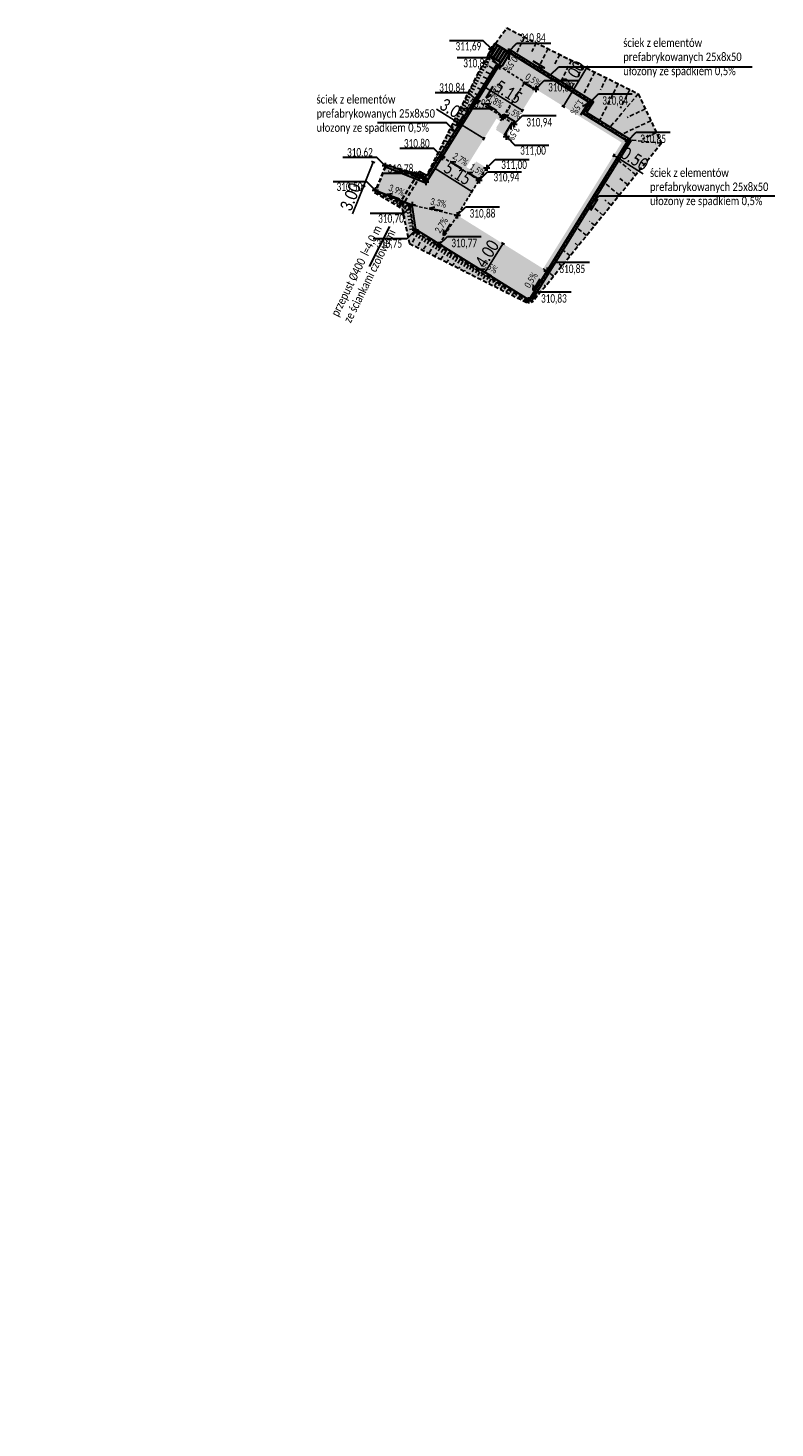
# Model space of a CAD drawing. Header units: metres. Extents: x 895653 to 4651324, y -577725 to 5338768.
# Tile 2 of 5: x 4651094 to 4651183, y 5338588 to 5338753. Entities that reach past the tile are written whole.
import ezdxf

# ---------------------------------------------------------------- set-up
doc = ezdxf.new("R2010")
doc.units = ezdxf.units.M
doc.linetypes.add('CONTINUA', pattern=[0, 0, 0])
doc.linetypes.add('DASHED', pattern=[0.75, 0.5, -0.25])
for name, color, linetype in [('!0013_GM_DR_SPDAKI', 7, 'Continuous'), ('!00_GM_DR_HATCH_CHODNIKI', 231, 'Continuous'), ('00_GM_DR_SPDAKI', 7, 'Continuous')]:
    doc.layers.add(name, color=color, linetype=linetype)
for name, color, linetype, lineweight in [('!0014_GM_DR_ODWOD', 152, 'Continuous', 35), ('!0016_GM_DR_WYMIARY', 7, 'Continuous', 30), ('!0018_GM_DR_WYSOKOŚCI', 7, 'Continuous', 30), ('!0021_GM_DR_SKARPY', 96, 'Continuous', 15), ('!0027_GM_DR_ZIELEŃ', 71, 'Continuous', 5), ('!009_GM_DR_OBRZEŻA', 7, 'Continuous', 15), ('D_wymiar', 101, 'Continuous', 30)]:
    doc.layers.add(name, color=color, linetype=linetype, lineweight=lineweight)
doc.layers.get('0').freeze()
doc.styles.add('DROGI_500', font='calibril.ttf', dxfattribs={"width": 0.8, "height": 1.5})
doc.styles.add('Drogowa_wymiary', font='calibril.ttf', dxfattribs={"width": 0.7, "height": 1.3})
doc.dimstyles.new('D_DROGI_500', dxfattribs={"dimtxt": 1.3, "dimasz": 0.02, "dimexe": 30, "dimexo": 100, "dimgap": 0.2, "dimtad": 1, "dimzin": 1, "dimdsep": 46, "dimtxsty": 'DROGI_500', "dimblk": 'znak1', "dimcen": 25, "dimse1": 1, "dimse2": 1, "dimclrd": 256, "dimclrt": 256, "dimazin": 0, "dimtfac": 1, "dimtmove": 0, "dimatfit": 3, "dimldrblk": 'DOT', "dimfxl": 1, "dimtzin": 1, "dimarcsym": 0})

# ---------------------------------------------------------------- blocks, each defined once
blk = doc.blocks.new('SPADEK STRZ')
at = {"layer": '00_GM_DR_SPDAKI', "lineweight": 30}
for q in [(0.65, 0.14), (1.53, -0.42)]:
    blk.add_line((0, 0), q, dxfattribs=at)
blk = doc.blocks.new('oznspad')
at = {"layer": '00_GM_DR_SPDAKI', "lineweight": 30}
for p, q in [((-0.37, 0), (0.37, 0)), ((0, 0), (1, 1)), ((0, 0.37), (0, -0.37)), ((1, 1), (5, 1))]:
    blk.add_line(p, q, dxfattribs=at)
blk = doc.blocks.new('znak1')
at = {"layer": 'D_wymiar', "color": 7, "const_width": 1, "flags": 128}
blk.add_lwpolyline([(3.5, 3.5), (-3.5, -3.5)], dxfattribs=at)
at = {"layer": 'D_wymiar', "color": 7, "flags": 128}
blk.add_lwpolyline([(0, -10), (0, 10)], dxfattribs=at)
blk = doc.blocks.new('*D20')
at = {"layer": '!009_GM_DR_OBRZEŻA', "lineweight": -2}
for p, q in [((914824.51, -577723.66), (914821.55, -577721.79)), ((914825.81, -577724.48), (914824.52, -577723.67))]:
    blk.add_line(p, q, dxfattribs=at)
at = {"layer": '!009_GM_DR_OBRZEŻA', "linetype": 'Continuous', "lineweight": -2, "xscale": 0.02, "yscale": 0.02, "zscale": 0.02}
for p, rotation in [((914824.51, -577723.66), 147.7270525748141), ((914825.82, -577724.49), 327.7270525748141)]:
    blk.add_blockref('znak1', p, dxfattribs=dict(at, rotation=rotation))
at = {"layer": '!009_GM_DR_OBRZEŻA', "linetype": 'Continuous', "insert": (914823.53, -577721.91), "char_height": 1.5, "attachment_point": 5, "rotation": 327.7271, "style": 'DROGI_500'}
blk.add_mtext('1.56', dxfattribs=at)
blk = doc.blocks.new('_Dot')
at = {"color": 0, "linetype": 'ByBlock', "lineweight": -2}
blk.add_line((-0.5, 0), (-1, 0), dxfattribs=at)
at = {"color": 0, "linetype": 'ByBlock', "flags": 128}
blk.add_lwpolyline([(-0.25, 0, 1), (0.25, 0, 1), (-0.25, 0)], format="xyb", dxfattribs=at)
blk = doc.blocks.new('*D21')
at = {"layer": '!009_GM_DR_OBRZEŻA', "lineweight": -2}
for p, q in [((895656.1, -569327.64), (895653.07, -569325.71)), ((895659.06, -569329.53), (895656.11, -569327.65))]:
    blk.add_line(p, q, dxfattribs=at)
at = {"layer": '!009_GM_DR_OBRZEŻA', "lineweight": -2, "xscale": 0.02, "yscale": 0.02, "zscale": 0.02}
for p, rotation in [((895656.1, -569327.64), 147.5577449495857), ((895659.08, -569329.54), 327.5577449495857)]:
    blk.add_blockref('znak1', p, dxfattribs=dict(at, rotation=rotation))
at = {"layer": '!009_GM_DR_OBRZEŻA', "insert": (895655.09, -569325.86), "char_height": 1.5, "attachment_point": 5, "rotation": 327.5577, "style": 'DROGI_500'}
blk.add_mtext('3.54', dxfattribs=at)
blk = doc.blocks.new('*D26')
at = {"layer": '!0016_GM_DR_WYMIARY', "linetype": 'CONTINUA', "lineweight": -2}
for p, q in [((4651158.58, 5338745.44), (4651160.43, 5338748.49)), ((4651157.55, 5338743.75), (4651158.57, 5338745.42))]:
    blk.add_line(p, q, dxfattribs=at)
at = {"layer": '!0016_GM_DR_WYMIARY', "linetype": 'CONTINUA', "lineweight": -2, "xscale": 0.02, "yscale": 0.02, "zscale": 0.02}
for p, rotation in [((4651158.58, 5338745.44), 58.64121456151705), ((4651157.54, 5338743.73), 238.641214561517)]:
    blk.add_blockref('znak1', p, dxfattribs=dict(at, rotation=rotation))
at = {"layer": '!0016_GM_DR_WYMIARY', "linetype": 'CONTINUA', "lineweight": 30, "insert": (4651158.69, 5338747.48), "char_height": 1.5, "attachment_point": 5, "rotation": 58.6412, "style": 'DROGI_500'}
blk.add_mtext('2.00', dxfattribs=at)
blk = doc.blocks.new('*D27')
at = {"layer": '!0016_GM_DR_WYMIARY', "linetype": 'CONTINUA', "lineweight": -2}
for p, q in [((4651163.49, 5338737.92), (4651163.88, 5338737.68)), ((4651163.9, 5338737.67), (4651166.97, 5338735.76))]:
    blk.add_line(p, q, dxfattribs=at)
at = {"layer": '!0016_GM_DR_WYMIARY', "linetype": 'CONTINUA', "lineweight": -2, "xscale": 0.02, "yscale": 0.02, "zscale": 0.02}
for p, rotation in [((4651163.48, 5338737.93), 148.1572254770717), ((4651163.9, 5338737.67), 328.1572254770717)]:
    blk.add_blockref('znak1', p, dxfattribs=dict(at, rotation=rotation))
at = {"layer": '!0016_GM_DR_WYMIARY', "linetype": 'CONTINUA', "lineweight": 30, "insert": (4651165.95, 5338737.53), "char_height": 1.5, "attachment_point": 5, "rotation": 328.1572, "style": 'DROGI_500'}
blk.add_mtext('0.50', dxfattribs=at)
blk = doc.blocks.new('*D28')
at = {"layer": '!0016_GM_DR_WYMIARY', "linetype": 'CONTINUA', "lineweight": -2}
for p, q in [((4651135.08, 5338737.12), (4651133.98, 5338734.37)), ((4651133.97, 5338734.35), (4651132.64, 5338731.03))]:
    blk.add_line(p, q, dxfattribs=at)
at = {"layer": '!0016_GM_DR_WYMIARY', "linetype": 'CONTINUA', "lineweight": -2, "xscale": 0.02, "yscale": 0.02, "zscale": 0.02}
for p, rotation in [((4651135.09, 5338737.14), 68.19814799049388), ((4651133.97, 5338734.35), 248.1981479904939)]:
    blk.add_blockref('znak1', p, dxfattribs=dict(at, rotation=rotation))
at = {"layer": '!0016_GM_DR_WYMIARY', "linetype": 'CONTINUA', "lineweight": 30, "insert": (4651132.41, 5338733.04), "char_height": 1.5, "attachment_point": 5, "rotation": 68.1981, "style": 'DROGI_500'}
blk.add_mtext('3.00', dxfattribs=at)
blk = doc.blocks.new('*D29')
at = {"layer": '!0016_GM_DR_WYMIARY', "linetype": 'CONTINUA', "lineweight": -2}
blk.add_line((4651150.4, 5338727.49), (4651148.31, 5338724.13), dxfattribs=at)
at = {"layer": '!0016_GM_DR_WYMIARY', "linetype": 'CONTINUA', "lineweight": -2, "xscale": 0.02, "yscale": 0.02, "zscale": 0.02}
for p, rotation in [((4651150.41, 5338727.51), 58.10136096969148), ((4651148.3, 5338724.12), 238.1013609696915)]:
    blk.add_blockref('znak1', p, dxfattribs=dict(at, rotation=rotation))
at = {"layer": '!0016_GM_DR_WYMIARY', "linetype": 'CONTINUA', "lineweight": 30, "insert": (4651148.53, 5338726.32), "char_height": 1.5, "attachment_point": 5, "rotation": 58.1014, "style": 'DROGI_500'}
blk.add_mtext('4.00', dxfattribs=at)
blk = doc.blocks.new('*D30')
at = {"layer": '!0016_GM_DR_WYMIARY', "linetype": 'Continuous', "lineweight": -2}
blk.add_line((4651152.7, 5338743.25), (4651148.36, 5338745.95), dxfattribs=at)
at = {"layer": '!0016_GM_DR_WYMIARY', "linetype": 'Continuous', "lineweight": -2, "xscale": 0.02, "yscale": 0.02, "zscale": 0.02}
for p, rotation in [((4651148.34, 5338745.96), 148.104454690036), ((4651152.71, 5338743.24), 328.1044546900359)]:
    blk.add_blockref('znak1', p, dxfattribs=dict(at, rotation=rotation))
at = {"layer": '!0016_GM_DR_WYMIARY', "linetype": 'Continuous', "lineweight": 30, "insert": (4651151.04, 5338745.42), "char_height": 1.5, "attachment_point": 5, "rotation": 328.1045, "style": 'DROGI_500'}
blk.add_mtext('5.15', dxfattribs=at)
blk = doc.blocks.new('*D31')
at = {"layer": '!0016_GM_DR_WYMIARY', "linetype": 'Continuous', "lineweight": -2}
for p, q in [((4651145.58, 5338741.52), (4651142.58, 5338743.38)), ((4651148.15, 5338739.92), (4651145.59, 5338741.51))]:
    blk.add_line(p, q, dxfattribs=at)
at = {"layer": '!0016_GM_DR_WYMIARY', "linetype": 'Continuous', "lineweight": -2, "xscale": 0.02, "yscale": 0.02, "zscale": 0.02}
for p, rotation in [((4651145.58, 5338741.52), 148.1044546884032), ((4651148.17, 5338739.91), 328.1044546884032)]:
    blk.add_blockref('znak1', p, dxfattribs=dict(at, rotation=rotation))
at = {"layer": '!0016_GM_DR_WYMIARY', "linetype": 'Continuous', "lineweight": 30, "insert": (4651144.58, 5338743.27), "char_height": 1.5, "attachment_point": 5, "rotation": 328.1045, "style": 'DROGI_500'}
blk.add_mtext('3.05', dxfattribs=at)
blk = doc.blocks.new('*D32')
at = {"layer": '!0016_GM_DR_WYMIARY', "linetype": 'Continuous', "lineweight": -2}
blk.add_line((4651146.74, 5338733.67), (4651142.4, 5338736.37), dxfattribs=at)
at = {"layer": '!0016_GM_DR_WYMIARY', "linetype": 'Continuous', "lineweight": -2, "xscale": 0.02, "yscale": 0.02, "zscale": 0.02}
for p, rotation in [((4651142.38, 5338736.38), 148.10445468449), ((4651146.75, 5338733.66), 328.10445468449)]:
    blk.add_blockref('znak1', p, dxfattribs=dict(at, rotation=rotation))
at = {"layer": '!0016_GM_DR_WYMIARY', "linetype": 'Continuous', "lineweight": 30, "insert": (4651145.07, 5338735.83), "char_height": 1.5, "attachment_point": 5, "rotation": 328.1045, "style": 'DROGI_500'}
blk.add_mtext('5.15', dxfattribs=at)
blk = doc.blocks.new('*U49')
at = {"layer": '!0014_GM_DR_ODWOD', "linetype": 'DASHED', "lineweight": 25, "ltscale": 0.2}
blk.add_line((0, 0), (0, -0.19), dxfattribs=at)
blk = doc.blocks.new('*U50')
at = {"layer": '!0016_GM_DR_WYMIARY', "color": 0, "linetype": 'ByBlock', "lineweight": -2, "transparency": 16777216}
for p, rotation in [((4651151.11, 5338750.41), 328.111828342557), ((4651151.54, 5338750.15), 328.111828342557), ((4651151.96, 5338749.89), 328.111828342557), ((4651152.39, 5338749.62), 328.111828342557), ((4651152.81, 5338749.36), 328.111828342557), ((4651153.24, 5338749.09), 328.111828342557), ((4651153.66, 5338748.83), 328.111828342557), ((4651154.09, 5338748.57), 328.111828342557), ((4651154.51, 5338748.3), 328.111828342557), ((4651154.94, 5338748.04), 328.111828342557), ((4651155.36, 5338747.77), 328.111828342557), ((4651155.78, 5338747.51), 328.111828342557), ((4651156.21, 5338747.25), 328.111828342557), ((4651156.63, 5338746.98), 328.111828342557), ((4651157.06, 5338746.72), 328.111828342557), ((4651157.48, 5338746.45), 328.111828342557), ((4651157.91, 5338746.19), 328.111828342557), ((4651158.33, 5338745.92), 328.111828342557), ((4651158.76, 5338745.66), 328.111828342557), ((4651159.18, 5338745.4), 328.111828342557), ((4651159.61, 5338745.13), 328.111828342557), ((4651160.03, 5338744.87), 328.111828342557), ((4651160.45, 5338744.6), 328.111828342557), ((4651160.6, 5338743.55), 237.6241780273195), ((4651160.87, 5338743.98), 237.6241780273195), ((4651160.88, 5338744.34), 328.111828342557), ((4651160.33, 5338743.13), 237.6241780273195), ((4651160.5, 5338742.81), 328.1153580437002), ((4651160.93, 5338742.54), 328.1153580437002), ((4651161.35, 5338742.28), 328.1153580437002), ((4651161.77, 5338742.02), 328.1153580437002), ((4651162.2, 5338741.75), 328.1153580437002), ((4651162.62, 5338741.49), 328.1153580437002), ((4651163.05, 5338741.22), 328.1153580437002), ((4651163.47, 5338740.96), 328.1153580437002), ((4651163.9, 5338740.7), 328.1153580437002), ((4651164.32, 5338740.43), 328.1153580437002), ((4651164.75, 5338740.17), 328.1153580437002), ((4651165.17, 5338739.9), 328.1153580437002)]:
    blk.add_blockref('*U49', p, dxfattribs=dict(at, rotation=rotation))
blk = doc.blocks.new('*U51')
at = {"layer": '!0014_GM_DR_ODWOD', "linetype": 'DASHED', "lineweight": 25, "ltscale": 0.2}
blk.add_line((0, 0), (0, 0.19), dxfattribs=at)
blk = doc.blocks.new('*U52')
at = {"layer": '!0016_GM_DR_WYMIARY', "color": 0, "linetype": 'ByBlock', "lineweight": -2, "transparency": 16777216, "rotation": 238.104454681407}
for p in [(4651149.67, 5338748.63), (4651148.62, 5338746.93), (4651148.88, 5338747.35), (4651149.14, 5338747.78), (4651149.41, 5338748.2), (4651147.82, 5338745.66), (4651148.09, 5338746.08), (4651148.35, 5338746.51), (4651146.77, 5338743.96), (4651147.03, 5338744.38), (4651147.3, 5338744.81), (4651147.56, 5338745.23), (4651145.71, 5338742.26), (4651145.97, 5338742.68), (4651146.24, 5338743.11), (4651146.5, 5338743.53), (4651144.65, 5338740.56), (4651144.92, 5338740.99), (4651145.18, 5338741.41), (4651145.45, 5338741.84), (4651143.6, 5338738.86), (4651143.86, 5338739.29), (4651144.12, 5338739.71), (4651144.39, 5338740.14), (4651142.54, 5338737.17), (4651142.8, 5338737.59), (4651143.07, 5338738.02), (4651143.33, 5338738.44), (4651141.75, 5338735.89), (4651142.01, 5338736.32), (4651142.28, 5338736.74)]:
    blk.add_blockref('*U51', p, dxfattribs=at)
blk = doc.blocks.new('*U53')
at = {"layer": '!0014_GM_DR_ODWOD', "linetype": 'DASHED', "lineweight": 25, "ltscale": 0.2}
blk.add_line((0, 0), (0, 0.19), dxfattribs=at)
blk = doc.blocks.new('*U54')
at = {"layer": '!0016_GM_DR_WYMIARY', "color": 0, "linetype": 'ByBlock', "lineweight": -2, "transparency": 16777216, "rotation": 238.1572254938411}
for p in [(4651164.7, 5338738.79), (4651164.97, 5338739.22), (4651165.23, 5338739.64), (4651163.65, 5338737.09), (4651163.91, 5338737.52), (4651164.18, 5338737.94), (4651164.44, 5338738.37), (4651162.59, 5338735.39), (4651162.86, 5338735.82), (4651163.12, 5338736.24), (4651163.39, 5338736.67), (4651161.54, 5338733.7), (4651161.8, 5338734.12), (4651162.07, 5338734.54), (4651162.33, 5338734.97), (4651160.75, 5338732.42), (4651161.01, 5338732.85), (4651161.27, 5338733.27), (4651159.69, 5338730.72), (4651159.96, 5338731.15), (4651160.22, 5338731.57), (4651160.48, 5338732), (4651158.64, 5338729.02), (4651158.9, 5338729.45), (4651159.16, 5338729.87), (4651159.43, 5338730.3), (4651157.58, 5338727.32), (4651157.85, 5338727.75), (4651158.11, 5338728.17), (4651158.37, 5338728.6), (4651156.53, 5338725.63), (4651156.79, 5338726.05), (4651157.05, 5338726.47), (4651157.32, 5338726.9), (4651155.47, 5338723.93), (4651155.74, 5338724.35), (4651156, 5338724.78), (4651156.26, 5338725.2), (4651154.42, 5338722.23), (4651154.68, 5338722.65), (4651154.94, 5338723.08), (4651155.21, 5338723.5), (4651153.62, 5338720.95), (4651153.89, 5338721.38), (4651154.15, 5338721.8)]:
    blk.add_blockref('*U53', p, dxfattribs=at)

msp = doc.modelspace()

# ---------------------------------------------------------------- hatches: boundary and pattern name
at = {"layer": '!0027_GM_DR_ZIELEŃ', "linetype": 'DASHED', "lineweight": 30, "transparency": 33554528}
h = msp.add_hatch(color=73, dxfattribs=at)
h.dxf.hatch_style = 1
h.paths.add_polyline_path([(4651149.513, 5338751.153), (4651150.998, 5338750.228), (4651151.131, 5338750.44), (4651161.078, 5338744.251), (4651160.275, 5338742.984), (4651165.535, 5338739.713), (4651153.7, 5338720.657), (4651153.861, 5338720.557), (4651169.11, 5338739.362), (4651166.378, 5338745.199), (4651150.858, 5338752.976)])
h = msp.add_hatch(color=73, dxfattribs=at)
h.dxf.hatch_style = 1
h.paths.add_polyline_path([(4651144.75, 5338740.774), (4651144.254, 5338741.269), (4651147.51, 5338747.756), (4651148.657, 5338749.777), (4651150.086, 5338748.887), (4651149.854, 5338748.514), (4651149.834, 5338748.527), (4651149.834, 5338748.528), (4651149.647, 5338748.644), (4651149.61, 5338748.584)])
h.paths.add_polyline_path([(4651141.429, 5338735.64), (4651141.52, 5338735.584), (4651144.745, 5338740.766), (4651144.254, 5338741.269)])
h = msp.add_hatch(color=73, dxfattribs=at)
h.dxf.hatch_style = 1
h.paths.add_polyline_path([(4651136.573, 5338736.823), (4651139.946, 5338735.888), (4651140.3, 5338735.693), (4651140.123, 5338735.403)])
h.paths.add_polyline_path([(4651140.5, 5338735.252), (4651140.645, 5338735.49), (4651140.65, 5338735.499), (4651140.996, 5338735.308), (4651141.069, 5338735.44), (4651141.557, 5338735.17), (4651141.387, 5338734.897)])
h.paths.add_polyline_path([(4651140.123, 5338735.403), (4651140.3, 5338735.693), (4651140.65, 5338735.499), (4651140.645, 5338735.49), (4651140.5, 5338735.252)])
h = msp.add_hatch(color=73, dxfattribs=at)
h.dxf.hatch_style = 1
h.paths.add_polyline_path([(4651135.265, 5338733.555), (4651138.638, 5338732.206), (4651138.562, 5338732.083), (4651137.841, 5338732.481), (4651137.769, 5338732.35), (4651138.819, 5338731.77), (4651138.892, 5338731.901), (4651138.562, 5338732.083), (4651138.638, 5338732.206), (4651139.459, 5338731.877), (4651139.886, 5338729.045), (4651153.343, 5338720.67), (4651153.285, 5338720.53), (4651139.363, 5338727.534), (4651138.498, 5338731.682), (4651135.265, 5338733.555)])
h.paths.add_polyline_path([(4651137.769, 5338732.35), (4651137.841, 5338732.481), (4651138.892, 5338731.901), (4651138.819, 5338731.77)], flags=16)
h = msp.add_hatch(color=74, dxfattribs=at)
h.dxf.hatch_style = 1
h.paths.add_polyline_path([(4651138.743, 5338732.379), (4651139.64, 5338732.02), (4651140.07, 5338729.166), (4651153.448, 5338720.84), (4651153.343, 5338720.67), (4651139.886, 5338729.045), (4651139.459, 5338731.877), (4651138.638, 5338732.206)])
h.paths.add_polyline_path([(4651138.261, 5338732.356), (4651138.638, 5338732.206), (4651138.743, 5338732.379), (4651138.367, 5338732.529)])
at = {"layer": '!00_GM_DR_HATCH_CHODNIKI', "linetype": 'DASHED', "lineweight": 30, "transparency": 33554528}
h = msp.add_hatch(color=256, dxfattribs=at)
h.dxf.hatch_style = 1
h.paths.add_polyline_path([(4651149.877, 5338749.089), (4651150.123, 5338748.935), (4651150.916, 5338750.209), (4651150.67, 5338750.362), (4651149.877, 5338749.089)])
h.paths.add_polyline_path([(4651148.986, 5338749.643), (4651149.232, 5338749.49), (4651149.232, 5338749.49), (4651150.024, 5338750.764), (4651149.778, 5338750.917), (4651148.986, 5338749.643)])
h.paths.add_polyline_path([(4651148.688, 5338749.828), (4651148.935, 5338749.675), (4651148.935, 5338749.675), (4651149.727, 5338750.948), (4651149.481, 5338751.102)])
h.paths.add_polyline_path([(4651149.283, 5338749.458), (4651149.529, 5338749.305), (4651150.321, 5338750.579), (4651150.075, 5338750.732), (4651149.283, 5338749.458)])
h.paths.add_polyline_path([(4651149.58, 5338749.273), (4651149.826, 5338749.12), (4651150.619, 5338750.394), (4651150.372, 5338750.547), (4651149.58, 5338749.274)])
h = msp.add_hatch(color=256, dxfattribs=at)
h.dxf.hatch_style = 1
h.paths.add_polyline_path([(4651135.413, 5338733.775), (4651139.694, 5338732.063), (4651140.125, 5338729.203), (4651153.48, 5338720.89), (4651156.801, 5338726.238), (4651165.108, 5338739.613), (4651159.846, 5338742.886), (4651160.649, 5338744.153), (4651150.967, 5338750.177), (4651141.304, 5338734.65), (4651136.532, 5338736.559)])
h.paths.add_polyline_path([(4651154.279, 5338745.755), (4651150.811, 5338740.181), (4651149.571, 5338740.953), (4651149.687, 5338741.139), (4651149.602, 5338741.192), (4651150.104, 5338741.999), (4651149.646, 5338742.284), (4651146.085, 5338736.561), (4651146.544, 5338736.276), (4651147.046, 5338737.083), (4651147.131, 5338737.03), (4651147.247, 5338737.217), (4651148.487, 5338736.445), (4651145.016, 5338730.868), (4651150.41, 5338727.512), (4651155.154, 5338724.56), (4651157.789, 5338728.776), (4651164.42, 5338739.452), (4651158.947, 5338742.857), (4651154.282, 5338745.76)], flags=16)

# ---------------------------------------------------------------- linework, layer by layer
at = {"layer": '!0013_GM_DR_SPDAKI', "color": 5, "linetype": 'DASHED', "ltscale": 0.8}
for p, q in [((4651154.282, 5338745.76), (4651149.999, 5338748.465)), ((4651150.104, 5338741.999), (4651152.993, 5338746.573)), ((4651151.707, 5338741.626), (4651147.398, 5338744.347)), ((4651147.583, 5338735.005), (4651143.233, 5338737.752)), ((4651148.474, 5338736.453), (4651142.852, 5338727.372)), ((4651145.016, 5338730.868), (4651139.694, 5338732.063))]:
    msp.add_line(p, q, dxfattribs=at)
at = {"layer": '!0014_GM_DR_ODWOD', "linetype": 'DASHED', "lineweight": 25, "ltscale": 0.2}
for p, q in [((4651149.673, 5338748.628), (4651141.53, 5338735.544)), ((4651149.834, 5338748.528), (4651141.546, 5338735.21)), ((4651140.394, 5338735.846), (4651141.546, 5338735.21)), ((4651140.498, 5338736.006), (4651141.397, 5338735.509)), ((4651140.934, 5338735.765), (4651140.828, 5338735.572)), ((4651141.372, 5338735.523), (4651141.266, 5338735.331))]:
    msp.add_line(p, q, dxfattribs=at)
at = {"layer": '!0014_GM_DR_ODWOD', "lineweight": 30}
for p, q in [((4651155.985, 5338747.409), (4651156.985, 5338748.409)), ((4651156.985, 5338748.409), (4651179.809, 5338748.409)), ((4651143.741, 5338741.782), (4651135.595, 5338741.782)), ((4651144.741, 5338740.782), (4651143.741, 5338741.782)), ((4651160.752, 5338732.145), (4651161.752, 5338733.145)), ((4651161.752, 5338733.145), (4651182.518, 5338733.145)), ((4651137.014, 5338729.545), (4651134.599, 5338724.799))]:
    msp.add_line(p, q, dxfattribs=at)
at = {"layer": '!0014_GM_DR_ODWOD', "linetype": 'DASHED', "lineweight": 30}
for p, q in [((4651140.304, 5338735.699), (4651138.212, 5338732.276)), ((4651140.645, 5338735.49), (4651138.562, 5338732.083)), ((4651140.65, 5338735.5), (4651140.3, 5338735.693)), ((4651138.716, 5338731.998), (4651138.366, 5338732.191))]:
    msp.add_line(p, q, dxfattribs=at)
at = {"layer": '!0014_GM_DR_ODWOD', "linetype": 'CONTINUA', "lineweight": 30}
for p, q in [((4651140.378, 5338735.821), (4651140.509, 5338736.034)), ((4651140.707, 5338735.639), (4651141.557, 5338735.17))]:
    msp.add_line(p, q, dxfattribs=at)
at = {"layer": '!0014_GM_DR_ODWOD', "linetype": 'DASHED', "lineweight": 25, "ltscale": 0.2}
for points in [[(4651165.232, 5338739.642), (4651159.971, 5338742.915), (4651160.774, 5338744.182), (4651151.014, 5338750.254)], [(4651165.519, 5338739.687), (4651160.234, 5338742.975), (4651161.037, 5338744.242), (4651151.115, 5338750.415)], [(4651165.232, 5338739.642), (4651153.513, 5338720.773)], [(4651165.509, 5338739.728), (4651153.674, 5338720.672)]]:
    msp.add_lwpolyline(points, dxfattribs=at)
at = {"layer": '!0014_GM_DR_ODWOD', "lineweight": 30}
for points in [[(4651165.535, 5338739.713), (4651160.275, 5338742.984), (4651161.078, 5338744.251), (4651151.131, 5338750.44)], [(4651149.647, 5338748.644), (4651141.47, 5338735.504), (4651140.509, 5338736.034)], [(4651165.535, 5338739.713), (4651153.7, 5338720.657)]]:
    msp.add_lwpolyline(points, dxfattribs=at)
at = {"layer": '!0014_GM_DR_ODWOD', "linetype": 'DASHED', "lineweight": 30, "ltscale": 0.2}
for points in [[(4651139.946, 5338735.888), (4651140.996, 5338735.308), (4651141.069, 5338735.44), (4651140.018, 5338736.02)], [(4651137.769, 5338732.35), (4651138.819, 5338731.77), (4651138.892, 5338731.901), (4651137.841, 5338732.481)]]:
    msp.add_lwpolyline(points, close=True, dxfattribs=at)
at = {"layer": '!0016_GM_DR_WYMIARY', "linetype": 'CONTINUA', "lineweight": 25}
for p, q in [((4651149.462, 5338751.184), (4651148.606, 5338749.809)), ((4651149.727, 5338750.948), (4651148.935, 5338749.675)), ((4651150.024, 5338750.764), (4651149.232, 5338749.49)), ((4651150.321, 5338750.579), (4651149.529, 5338749.305)), ((4651150.619, 5338750.394), (4651149.826, 5338749.12)), ((4651150.916, 5338750.209), (4651150.123, 5338748.935)), ((4651150.092, 5338748.884), (4651141.247, 5338734.673))]:
    msp.add_line(p, q, dxfattribs=at)
at = {"layer": '!0016_GM_DR_WYMIARY', "linetype": 'CONTINUA', "lineweight": 30}
for p, q in [((4651149.513, 5338751.153), (4651148.657, 5338749.777)), ((4651149.778, 5338750.917), (4651148.986, 5338749.643)), ((4651150.075, 5338750.732), (4651149.283, 5338749.458)), ((4651150.372, 5338750.547), (4651149.58, 5338749.274)), ((4651150.67, 5338750.362), (4651149.877, 5338749.089)), ((4651150.174, 5338748.904), (4651141.304, 5338734.65)), ((4651150.967, 5338750.177), (4651150.174, 5338748.904))]:
    msp.add_line(p, q, dxfattribs=at)
at = {"layer": '!0016_GM_DR_WYMIARY', "linetype": 'CONTINUA', "lineweight": 25}
for points in [[(4651150.998, 5338750.228), (4651149.462, 5338751.184)], [(4651165.19, 5338739.632), (4651159.929, 5338742.905), (4651160.732, 5338744.172), (4651150.998, 5338750.228)], [(4651150.143, 5338748.853), (4651148.606, 5338749.809)], [(4651165.19, 5338739.632), (4651153.499, 5338720.808)], [(4651141.336, 5338734.702), (4651136.498, 5338736.637)], [(4651153.448, 5338720.84), (4651140.07, 5338729.166), (4651139.64, 5338732.02), (4651135.339, 5338733.74)]]:
    msp.add_lwpolyline(points, dxfattribs=at)
at = {"layer": '!0021_GM_DR_SKARPY', "linetype": 'DASHED', "lineweight": 25}
for p, q in [((4651152.969, 5338751.918), (4651152.012, 5338750.01)), ((4651154.348, 5338751.227), (4651153.837, 5338750.209)), ((4651155.726, 5338750.536), (4651154.642, 5338748.373)), ((4651148.116, 5338748.824), (4651149.243, 5338748.184)), ((4651148.296, 5338749.142), (4651148.866, 5338748.818)), ((4651148.476, 5338749.459), (4651149.929, 5338748.635)), ((4651157.105, 5338749.846), (4651156.531, 5338748.7)), ((4651158.484, 5338749.155), (4651157.273, 5338746.737)), ((4651147.241, 5338747.221), (4651147.776, 5338746.952)), ((4651147.405, 5338747.547), (4651148.504, 5338746.996)), ((4651147.575, 5338747.871), (4651148.119, 5338747.562)), ((4651147.755, 5338748.188), (4651148.857, 5338747.563)), ((4651147.935, 5338748.506), (4651148.493, 5338748.19)), ((4651159.863, 5338748.464), (4651159.225, 5338747.191)), ((4651161.242, 5338747.773), (4651159.903, 5338745.1)), ((4651162.621, 5338747.082), (4651161.922, 5338745.688)), ((4651146.258, 5338745.261), (4651146.702, 5338745.038)), ((4651146.422, 5338745.588), (4651147.341, 5338745.127)), ((4651146.585, 5338745.915), (4651147.06, 5338745.676)), ((4651146.749, 5338746.241), (4651147.728, 5338745.75)), ((4651146.913, 5338746.568), (4651147.418, 5338746.314)), ((4651147.077, 5338746.894), (4651148.116, 5338746.373)), ((4651164, 5338746.391), (4651161.858, 5338742.117)), ((4651165.379, 5338745.7), (4651164.276, 5338743.5)), ((4651145.438, 5338743.629), (4651146.178, 5338743.258)), ((4651145.602, 5338743.955), (4651145.987, 5338743.762)), ((4651145.766, 5338744.282), (4651146.565, 5338743.881)), ((4651145.93, 5338744.608), (4651146.345, 5338744.4)), ((4651146.094, 5338744.935), (4651146.953, 5338744.504)), ((4651166.378, 5338745.199), (4651163.116, 5338741.335)), ((4651144.619, 5338741.996), (4651144.914, 5338741.848)), ((4651144.783, 5338742.323), (4651145.402, 5338742.012)), ((4651144.947, 5338742.649), (4651145.271, 5338742.486)), ((4651145.111, 5338742.976), (4651145.79, 5338742.635)), ((4651145.274, 5338743.302), (4651145.629, 5338743.124)), ((4651167.866, 5338742.021), (4651164.526, 5338740.458)), ((4651167.212, 5338743.418), (4651165.088, 5338742.424)), ((4651143.799, 5338740.363), (4651144.239, 5338740.143)), ((4651143.963, 5338740.69), (4651144.198, 5338740.572)), ((4651144.127, 5338741.016), (4651144.627, 5338740.766)), ((4651144.291, 5338741.343), (4651144.556, 5338741.21)), ((4651144.455, 5338741.67), (4651145.015, 5338741.389)), ((4651168.52, 5338740.624), (4651166.898, 5338739.865)), ((4651142.98, 5338738.731), (4651143.125, 5338738.658)), ((4651143.144, 5338739.057), (4651143.464, 5338738.897)), ((4651143.308, 5338739.384), (4651143.483, 5338739.296)), ((4651143.472, 5338739.71), (4651143.851, 5338739.52)), ((4651143.636, 5338740.037), (4651143.84, 5338739.934)), ((4651169.11, 5338739.362), (4651165.672, 5338739.745)), ((4651142.161, 5338737.098), (4651142.301, 5338737.028)), ((4651142.325, 5338737.425), (4651142.409, 5338737.382)), ((4651142.488, 5338737.751), (4651142.688, 5338737.651)), ((4651142.652, 5338738.078), (4651142.767, 5338738.02)), ((4651142.816, 5338738.404), (4651143.076, 5338738.274)), ((4651166.102, 5338735.653), (4651164.126, 5338737.255)), ((4651167.074, 5338736.851), (4651166.01, 5338737.713)), ((4651136.594, 5338736.814), (4651136.594, 5338736.815)), ((4651136.698, 5338736.773), (4651136.703, 5338736.787)), ((4651136.802, 5338736.731), (4651136.807, 5338736.744)), ((4651136.906, 5338736.689), (4651136.921, 5338736.726)), ((4651137.011, 5338736.648), (4651137.02, 5338736.672)), ((4651137.115, 5338736.606), (4651137.139, 5338736.666)), ((4651137.219, 5338736.564), (4651137.233, 5338736.6)), ((4651137.323, 5338736.523), (4651137.356, 5338736.606)), ((4651137.427, 5338736.481), (4651137.446, 5338736.528)), ((4651137.532, 5338736.439), (4651137.574, 5338736.545)), ((4651137.636, 5338736.398), (4651137.659, 5338736.456)), ((4651137.74, 5338736.356), (4651137.792, 5338736.485)), ((4651137.844, 5338736.314), (4651137.872, 5338736.385)), ((4651137.948, 5338736.272), (4651138.009, 5338736.425)), ((4651138.052, 5338736.231), (4651138.085, 5338736.313)), ((4651138.157, 5338736.189), (4651138.227, 5338736.365)), ((4651138.261, 5338736.147), (4651138.298, 5338736.241)), ((4651138.365, 5338736.106), (4651138.444, 5338736.304)), ((4651138.469, 5338736.064), (4651138.511, 5338736.169)), ((4651138.573, 5338736.022), (4651138.662, 5338736.244)), ((4651138.678, 5338735.981), (4651138.724, 5338736.097)), ((4651138.782, 5338735.939), (4651138.88, 5338736.184)), ((4651138.886, 5338735.897), (4651138.937, 5338736.025)), ((4651138.99, 5338735.856), (4651139.097, 5338736.123)), ((4651139.094, 5338735.814), (4651139.15, 5338735.954)), ((4651139.199, 5338735.772), (4651139.315, 5338736.063)), ((4651139.303, 5338735.731), (4651139.363, 5338735.882)), ((4651139.407, 5338735.689), (4651139.533, 5338736.003)), ((4651139.511, 5338735.647), (4651139.576, 5338735.81)), ((4651139.615, 5338735.606), (4651139.75, 5338735.943)), ((4651139.72, 5338735.564), (4651139.789, 5338735.738)), ((4651139.824, 5338735.522), (4651139.966, 5338735.877)), ((4651139.928, 5338735.481), (4651139.996, 5338735.652)), ((4651140.032, 5338735.439), (4651140.164, 5338735.768)), ((4651140.136, 5338735.397), (4651140.2, 5338735.555)), ((4651140.241, 5338735.356), (4651140.362, 5338735.659)), ((4651140.345, 5338735.314), (4651140.403, 5338735.459)), ((4651140.449, 5338735.272), (4651140.56, 5338735.549)), ((4651140.553, 5338735.231), (4651140.606, 5338735.363)), ((4651140.657, 5338735.189), (4651140.758, 5338735.44)), ((4651140.866, 5338735.105), (4651140.956, 5338735.33)), ((4651141.074, 5338735.022), (4651141.21, 5338735.361)), ((4651141.505, 5338735.792), (4651141.525, 5338735.782)), ((4651141.669, 5338736.118), (4651141.694, 5338736.106)), ((4651141.833, 5338736.445), (4651141.913, 5338736.405)), ((4651141.997, 5338736.771), (4651142.052, 5338736.744)), ((4651140.762, 5338735.147), (4651140.809, 5338735.266)), ((4651140.97, 5338735.064), (4651141.04, 5338735.24)), ((4651141.178, 5338734.98), (4651141.244, 5338735.144)), ((4651141.283, 5338734.939), (4651141.408, 5338735.252)), ((4651164.159, 5338733.257), (4651162.486, 5338734.614)), ((4651165.131, 5338734.455), (4651164.218, 5338735.195)), ((4651135.385, 5338733.507), (4651135.378, 5338733.489)), ((4651135.749, 5338733.361), (4651135.735, 5338733.326)), ((4651136.112, 5338733.216), (4651136.063, 5338733.092)), ((4651136.476, 5338733.07), (4651136.44, 5338732.982)), ((4651136.839, 5338732.925), (4651136.748, 5338732.696)), ((4651137.203, 5338732.78), (4651137.146, 5338732.638)), ((4651137.566, 5338732.634), (4651137.432, 5338732.299)), ((4651137.93, 5338732.489), (4651137.852, 5338732.295)), ((4651138.293, 5338732.343), (4651138.117, 5338731.902)), ((4651138.657, 5338732.198), (4651138.558, 5338731.951)), ((4651139.021, 5338732.052), (4651138.626, 5338731.067)), ((4651163.188, 5338732.059), (4651162.427, 5338732.676)), ((4651139.505, 5338731.57), (4651138.551, 5338731.426)), ((4651139.622, 5338730.795), (4651138.711, 5338730.658)), ((4651139.384, 5338731.907), (4651139.077, 5338731.14)), ((4651139.564, 5338731.182), (4651139.098, 5338731.112)), ((4651139.681, 5338730.408), (4651139.236, 5338730.341)), ((4651162.216, 5338730.861), (4651160.846, 5338731.973)), ((4651139.739, 5338730.021), (4651138.872, 5338729.89)), ((4651139.856, 5338729.247), (4651139.032, 5338729.122)), ((4651139.797, 5338729.634), (4651139.374, 5338729.57)), ((4651140.378, 5338728.739), (4651139.565, 5338727.432)), ((4651140.046, 5338728.946), (4651139.68, 5338728.358)), ((4651160.274, 5338728.466), (4651159.205, 5338729.332)), ((4651161.245, 5338729.663), (4651160.635, 5338730.158)), ((4651141.043, 5338728.325), (4651140.267, 5338727.079)), ((4651140.711, 5338728.532), (4651140.313, 5338727.894)), ((4651141.708, 5338727.911), (4651140.97, 5338726.725)), ((4651141.375, 5338728.118), (4651140.997, 5338727.51)), ((4651142.373, 5338727.498), (4651141.672, 5338726.372)), ((4651142.04, 5338727.704), (4651141.681, 5338727.127)), ((4651142.705, 5338727.291), (4651142.364, 5338726.743)), ((4651143.038, 5338727.084), (4651142.375, 5338726.019)), ((4651159.302, 5338727.268), (4651158.844, 5338727.639)), ((4651143.37, 5338726.877), (4651143.048, 5338726.359)), ((4651143.702, 5338726.67), (4651143.077, 5338725.665)), ((4651144.035, 5338726.463), (4651143.732, 5338725.976)), ((4651144.367, 5338726.256), (4651143.78, 5338725.312)), ((4651144.7, 5338726.049), (4651144.415, 5338725.592)), ((4651145.032, 5338725.842), (4651144.482, 5338724.959)), ((4651145.365, 5338725.635), (4651145.099, 5338725.209)), ((4651145.697, 5338725.429), (4651145.185, 5338724.605)), ((4651158.331, 5338726.07), (4651157.565, 5338726.691)), ((4651146.029, 5338725.222), (4651145.783, 5338724.825)), ((4651146.362, 5338725.015), (4651145.887, 5338724.252)), ((4651146.694, 5338724.808), (4651146.466, 5338724.441)), ((4651147.027, 5338724.601), (4651146.589, 5338723.898)), ((4651147.359, 5338724.394), (4651147.15, 5338724.058)), ((4651147.692, 5338724.187), (4651147.292, 5338723.545)), ((4651148.024, 5338723.98), (4651147.834, 5338723.674)), ((4651148.356, 5338723.773), (4651147.994, 5338723.192)), ((4651156.388, 5338723.674), (4651155.925, 5338724.049)), ((4651157.359, 5338724.872), (4651157.052, 5338725.121)), ((4651148.689, 5338723.566), (4651148.517, 5338723.291)), ((4651149.021, 5338723.359), (4651148.697, 5338722.838)), ((4651149.354, 5338723.153), (4651149.201, 5338722.907)), ((4651149.686, 5338722.946), (4651149.399, 5338722.485)), ((4651150.018, 5338722.739), (4651149.885, 5338722.524)), ((4651150.351, 5338722.532), (4651150.102, 5338722.132)), ((4651150.683, 5338722.325), (4651150.568, 5338722.14)), ((4651151.016, 5338722.118), (4651150.804, 5338721.778)), ((4651155.416, 5338722.476), (4651155.26, 5338722.602)), ((4651151.348, 5338721.911), (4651151.252, 5338721.756)), ((4651151.681, 5338721.704), (4651151.507, 5338721.425)), ((4651152.013, 5338721.497), (4651151.936, 5338721.373)), ((4651152.345, 5338721.29), (4651152.209, 5338721.072)), ((4651152.678, 5338721.084), (4651152.619, 5338720.989)), ((4651153.01, 5338720.877), (4651152.912, 5338720.718)), ((4651154.445, 5338721.278), (4651154.284, 5338721.408))]:
    msp.add_line(p, q, dxfattribs=at)
at = {"layer": '!0021_GM_DR_SKARPY', "linetype": 'DASHED'}
for p, q in [((4651136.647, 5338736.708), (4651136.649, 5338736.713)), ((4651141.452, 5338735.645), (4651141.456, 5338735.643)), ((4651135.641, 5338733.62), (4651135.637, 5338733.61))]:
    msp.add_line(p, q, dxfattribs=at)
at = {"layer": '!0021_GM_DR_SKARPY', "linetype": 'DASHED', "lineweight": 30}
for points in [[(4651149.513, 5338751.153), (4651150.858, 5338752.976), (4651166.378, 5338745.199), (4651169.11, 5338739.362), (4651153.861, 5338720.557), (4651153.785, 5338720.604)], [(4651148.657, 5338749.777), (4651147.51, 5338747.756), (4651141.429, 5338735.64)], [(4651141.387, 5338734.897), (4651136.572, 5338736.823)], [(4651141.387, 5338734.897), (4651136.573, 5338736.823)], [(4651136.573, 5338736.823), (4651139.946, 5338735.888), (4651140.996, 5338735.308), (4651141.069, 5338735.44), (4651141.557, 5338735.17)], [(4651135.265, 5338733.555), (4651138.498, 5338731.682), (4651139.363, 5338727.534), (4651153.285, 5338720.53), (4651153.343, 5338720.67)], [(4651153.343, 5338720.67), (4651139.886, 5338729.045), (4651139.459, 5338731.877), (4651135.265, 5338733.555)]]:
    msp.add_lwpolyline(points, dxfattribs=at)
at = {"layer": '!009_GM_DR_OBRZEŻA', "linetype": 'DASHED', "lineweight": 30}
for p, q in [((4651136.498, 5338736.637), (4651135.358, 5338733.799)), ((4651136.554, 5338736.615), (4651135.413, 5338733.775))]:
    msp.add_line(p, q, dxfattribs=at)
at = {"layer": '!009_GM_DR_OBRZEŻA'}
msp.add_line((4651155.154, 5338724.56), (4651155.591, 5338724.288), dxfattribs=at)
at = {"layer": '!009_GM_DR_OBRZEŻA', "lineweight": 30}
for points in [[(4651150.967, 5338750.177), (4651149.481, 5338751.102)], [(4651150.174, 5338748.904), (4651148.688, 5338749.828)], [(4651165.108, 5338739.613), (4651159.846, 5338742.886), (4651160.649, 5338744.153), (4651150.967, 5338750.177)], [(4651165.108, 5338739.613), (4651153.448, 5338720.84)], [(4651141.304, 5338734.65), (4651136.475, 5338736.582)], [(4651153.48, 5338720.89), (4651140.125, 5338729.203), (4651139.694, 5338732.063), (4651135.361, 5338733.796)]]:
    msp.add_lwpolyline(points, dxfattribs=at)

# ---------------------------------------------------------------- block references
at = {"layer": '!0013_GM_DR_SPDAKI'}
for p, rotation in [((4651151.133, 5338749.872), 254.1312103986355), ((4651152.764, 5338746.585), 344.1312103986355), ((4651148.302, 5338744.055), 344.1312103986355), ((4651150.453, 5338742.746), 344.1312103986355), ((4651151.363, 5338741.653), 254.2781833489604), ((4651144.178, 5338737.225), 344.1312103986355), ((4651146.19, 5338735.953), 344.1312103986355), ((4651136.7, 5338733.357), 354.7698671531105), ((4651141.736, 5338731.685), 3.863899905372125), ((4651143.399, 5338728.481), 74.13121039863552), ((4651147.656, 5338724.529), 344.1502118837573), ((4651153.976, 5338722), 74.13121039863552)]:
    msp.add_blockref('SPADEK STRZ', p, dxfattribs=dict(at, rotation=rotation))
at = {"layer": '!0013_GM_DR_SPDAKI', "xscale": -1, "rotation": 43.63374514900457}
msp.add_blockref('SPADEK STRZ', (4651160.377, 5338744.041), dxfattribs=at)
at = {"layer": '!0014_GM_DR_ODWOD'}
for p, rotation in [((4651155.337, 5338748.236), 164.1312103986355), ((4651145.017, 5338741.396), 74.13121039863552), ((4651160.783, 5338731.45), 74.13121039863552)]:
    msp.add_blockref('SPADEK STRZ', p, dxfattribs=dict(at, rotation=rotation))
at = {"layer": '!0014_GM_DR_ODWOD', "xscale": -1, "rotation": 223.6337451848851}
msp.add_blockref('SPADEK STRZ', (4651148.444, 5338744.75), dxfattribs=at)
at = {"layer": '!0016_GM_DR_WYMIARY', "linetype": 'Continuous', "lineweight": 30}
for name in ['*U50', '*U52', '*U54']:
    msp.add_blockref(name, (0, 0), dxfattribs=at)
at = {"layer": '!0018_GM_DR_WYSOKOŚCI', "lineweight": 30, "xscale": -1}
for p in [(4651149.085, 5338750.465), (4651149.999, 5338748.465), (4651147.398, 5338744.338), (4651150.389, 5338742.449), (4651143.233, 5338737.743), (4651136.523, 5338736.694), (4651141.306, 5338734.778), (4651135.352, 5338733.797)]:
    msp.add_blockref('oznspad', p, dxfattribs=at)
at = {"layer": '!0018_GM_DR_WYSOKOŚCI', "lineweight": 30}
for p in [(4651151.062, 5338750.171), (4651154.282, 5338745.76), (4651160.672, 5338744.189), (4651151.707, 5338741.625), (4651165.151, 5338739.672), (4651148.497, 5338736.463), (4651147.583, 5338734.996), (4651145.016, 5338730.866), (4651142.856, 5338727.37), (4651155.61, 5338724.318), (4651153.442, 5338720.816)]:
    msp.add_blockref('oznspad', p, dxfattribs=at)
at = {"layer": '!0018_GM_DR_WYSOKOŚCI', "lineweight": 30, "xscale": -1, "rotation": 180}
msp.add_blockref('oznspad', (4651150.808, 5338740.151), dxfattribs=at)
at = {"layer": '!0018_GM_DR_WYSOKOŚCI', "lineweight": 30, "rotation": 180}
for p in [(4651139.721, 5338732.063), (4651140.08, 5338729.088)]:
    msp.add_blockref('oznspad', p, dxfattribs=at)

# ---------------------------------------------------------------- texts
at = {"layer": '!0014_GM_DR_ODWOD', "char_height": 1, "width": 16.35531, "attachment_point": 1, "style": 'DROGI_500'}
for insert in [(4651164.608, 5338751.738), (4651128.407, 5338745.053), (4651167.763, 5338736.397)]:
    msp.add_mtext('ściek z elementów prefabrykowanych 25x8x50\\Pułozony ze spadkiem 0,5%', dxfattribs=dict(at, insert=insert))
at = {"layer": '!0014_GM_DR_ODWOD', "insert": (4651130.053, 5338719.251), "char_height": 1, "width": 16.35531, "attachment_point": 1, "rotation": 63.78149, "style": 'DROGI_500'}
msp.add_mtext('przepust %%C400  l=4,0 m\\Pze ściankami czołowymi', dxfattribs=at)
at = {"layer": '!0018_GM_DR_WYSOKOŚCI', "lineweight": 30, "char_height": 1, "width": 5.43897, "attachment_point": 1, "style": 'Drogowa_wymiary'}
for s, insert in [('310,84', (4651152.407, 5338752.327)), ('311,69', (4651144.808, 5338751.331)), ('310,85', (4651145.722, 5338749.331)), ('310,84', (4651142.882, 5338746.452)), ('310,88', (4651155.742, 5338746.485)), ('310,92', (4651145.873, 5338744.563)), ('310,84', (4651162.132, 5338744.914)), ('310,94', (4651153.167, 5338742.35)), ('310,85', (4651166.611, 5338740.397)), ('310,62', (4651132.007, 5338738.808)), ('310,80', (4651138.718, 5338739.857)), ('311,00', (4651152.439, 5338739.018)), ('311,00', (4651150.202, 5338737.332)), ('310,78', (4651136.79, 5338736.893)), ('310,94', (4651149.287, 5338735.866)), ('310,50', (4651130.767, 5338734.736)), ('310,70', (4651135.678, 5338730.982)), ('310,88', (4651146.476, 5338731.592)), ('310,75', (4651135.465, 5338728.028)), ('310,77', (4651144.316, 5338728.096)), ('310,85', (4651157.07, 5338725.044)), ('310,83', (4651154.902, 5338721.542))]:
    msp.add_mtext(s, dxfattribs=dict(at, insert=insert))
at = {"layer": '00_GM_DR_SPDAKI', "lineweight": 30, "char_height": 0.8, "width": 2.99901, "attachment_point": 1, "style": 'Drogowa_wymiary'}
for s, insert, rotation in [('0,5%', (4651152.228, 5338749.251), 234.45933), ('0,5%', (4651153.386, 5338747.686), 327.77027), ('0,5%', (4651150.509, 5338746.081), 234.45933), ('1,8%', (4651148.924, 5338745.157), 327.77027), ('1,5%', (4651151.076, 5338743.847), 327.77027), ('1,5%', (4651160.055, 5338744.179), 234.45933), ('3,5%', (4651152.465, 5338741.034), 237.91725), ('2,7%', (4651144.8, 5338738.326), 327.77027), ('1,5%', (4651146.812, 5338737.055), 327.77027), ('3,9%', (4651137.109, 5338734.554), 338.40893), ('3,3%', (4651141.95, 5338732.931), 347.50296), ('2,7%', (4651142.298, 5338729.103), 57.77027), ('0,5%', (4651148.278, 5338725.63), 327.78928), ('0,5%', (4651152.875, 5338722.622), 57.77027)]:
    msp.add_mtext(s, dxfattribs=dict(at, insert=insert, rotation=rotation))

# ---------------------------------------------------------------- dimensions: what is measured, and where the dimension line sits
at = {"layer": '!0016_GM_DR_WYMIARY', "linetype": 'CONTINUA', "lineweight": 30}
for p1, p2, distance, picture, middle in [((4651157.53, 5338743.738), (4651158.571, 5338745.446), -0.009, '*D26', (4651158.686, 5338747.476)), ((4651163.473, 5338737.928), (4651163.898, 5338737.664), 0.006, '*D27', (4651165.953, 5338737.533)), ((4651138.004, 5338735.97), (4651136.89, 5338733.185), -3.144, '*D28', (4651132.406, 5338733.04)), ((4651150.41, 5338727.512), (4651148.297, 5338724.117), 0, '*D29', (4651148.533, 5338726.325))]:
    dim = msp.add_aligned_dim(p1=p1, p2=p2, distance=distance, dimstyle='D_DROGI_500', dxfattribs=at)
    dim.commit()
    dim.dimension.update_dxf_attribs({"geometry": picture, "text_midpoint": middle})
at = {"layer": '!0016_GM_DR_WYMIARY', "linetype": 'Continuous', "lineweight": 30}
for p1, p2, distance, picture, middle in [((4651152.922, 5338743.574), (4651148.551, 5338746.295), 0.393, '*D30', (4651151.037, 5338745.417)), ((4651147.866, 5338739.423), (4651145.277, 5338741.034), -0.569, '*D31', (4651144.581, 5338743.274)), ((4651146.751, 5338733.657), (4651142.379, 5338736.378), -0.002, '*D32', (4651145.074, 5338735.835))]:
    dim = msp.add_aligned_dim(p1=p1, p2=p2, distance=distance, dimstyle='D_DROGI_500', dxfattribs=at)
    dim.commit()
    dim.dimension.update_dxf_attribs({"geometry": picture, "text_midpoint": middle})
at = {"layer": '!009_GM_DR_OBRZEŻA'}
for p1, p2, distance, picture, middle in [((4651150.384, 5338742.449), (4651147.398, 5338744.347), 7000644.936, '*D21', (895655.091, -569325.856)), ((4651151.707, 5338741.626), (4651150.39, 5338742.458), 6997478.294, '*D20', (914823.533, -577721.908))]:
    dim = msp.add_aligned_dim(p1=p1, p2=p2, distance=distance, dimstyle='D_DROGI_500', dxfattribs=at)
    dim.commit()
    dim.dimension.update_dxf_attribs({"geometry": picture, "text_midpoint": middle})

doc.saveas('drawing.dxf')
